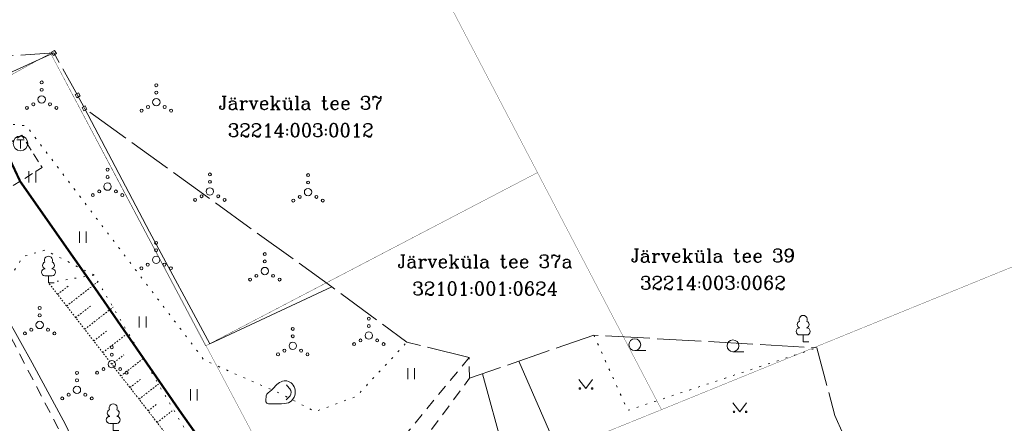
# Model space of a CAD drawing. Header units: metres. Extents: x 685671 to 686635, y 6588408 to 6589199.
# Tile 8 of 34: x 685771 to 685838, y 6588817 to 6588844. Entities that reach past the tile are written whole.
import ezdxf
from ezdxf.enums import TextEntityAlignment as Align

# ---------------------------------------------------------------- set-up
doc = ezdxf.new("R2010")
doc.units = ezdxf.units.M
for name, pattern in [('Kohtla-Järve PPA ühishoone G20$0$ASFBET', [2.5, 1.5, -1]), ('Kohtla-Järve PPA ühishoone G20$0$KATASTRIPIIR', [7, 4, -1, 1, -1]), ('Kohtla-Järve PPA ühishoone G20$0$KOLVIK', [1.25, 0.25, -1]), ('Kohtla-Järve PPA ühishoone G20$0$KONTUUR', [1.85, 1.25, -0.6]), ('Kohtla-Järve PPA ühishoone G20$0$NOLVAALL', [1.2, 0.2, -1]), ('Kohtla-Järve PPA ühishoone G20$0$NOLVAKRIIPS', [0.02001, 0.01, -1e-05, 0.01]), ('Kohtla-Järve PPA ühishoone G20$0$NOLVAPEAL', [0.02001, 0.01, -1e-05, 0.01]), ('Kohtla-Järve PPA ühishoone G20$0$TOOPIIR', [7, 6, -1])]:
    doc.linetypes.add(name, pattern=pattern)
for name, color, linetype, lineweight in [('Kohtla-Järve PPA ühishoone G20$0$AED', 250, 'Continuous', 13), ('Kohtla-Järve PPA ühishoone G20$0$HALJASTUS', 250, 'Continuous', 13), ('Kohtla-Järve PPA ühishoone G20$0$KPKAABEL', 250, 'Continuous', 13), ('Kohtla-Järve PPA ühishoone G20$0$PIIR', 224, 'Continuous', 13), ('Kohtla-Järve PPA ühishoone G20$0$PUU', 250, 'Continuous', 13), ('Kohtla-Järve PPA ühishoone G20$0$RELJEEF', 250, 'Continuous', 13), ('Kohtla-Järve PPA ühishoone G20$0$SITRASS', 250, 'Continuous', 13), ('Kohtla-Järve PPA ühishoone G20$0$TEE', 250, 'Continuous', 13), ('Kohtla-Järve PPA ühishoone G20$0$TKAEV', 250, 'Continuous', 13), ('Kohtla-Järve PPA ühishoone G20$0$TTRASS', 250, 'Continuous', 13), ('Kohtla-Järve PPA ühishoone G20$0$VTRASS', 250, 'Continuous', 13)]:
    doc.layers.add(name, color=color, linetype=linetype, lineweight=lineweight)
doc.layers.add('Kohtla-Järve PPA ühishoone G20$0$MOOTPIIR', color=250, linetype='Continuous', lineweight=13, plot=False)
doc.styles.add('Kohtla-Järve PPA ühishoone G20$0$romanc', font='romanc.shx')
doc.styles.add('Kohtla-Järve PPA ühishoone G20$0$romans', font='romans.shx')
doc.linetypes.add('Kohtla-Järve PPA ühishoone G20$0$-2T-', pattern='A,10,-1.5,["2T",Kohtla-Järve PPA ühishoone G20$0$romans,S=1.4,R=0,X=-1.4,Y=-0.7],-1.5,10,-3', length=26)
doc.linetypes.add('Kohtla-Järve PPA ühishoone G20$0$-V-', pattern='A,10,-1.5,["V",Kohtla-Järve PPA ühishoone G20$0$romans,S=1.4,R=0,X=-0.7,Y=-0.7],-1.5,10,-3', length=26)
doc.linetypes.add('Kohtla-Järve PPA ühishoone G20$0$EP_KBL', pattern='A,8,-2,[138,mkm.shx,S=1,R=0,X=0,Y=0],1,[138,mkm.shx,S=1,R=0,X=0,Y=0],4,[138,mkm.shx,S=1,R=180,X=0,Y=0],1,[138,mkm.shx,S=1,R=180,X=0,Y=0],-2', length=18)
doc.linetypes.add('Kohtla-Järve PPA ühishoone G20$0$SI_KBL', pattern='A,8,-2,4,[132,mkm.shx,S=0.5,R=0,X=0,Y=0],4,-2', length=20)
doc.linetypes.add('Kohtla-Järve PPA ühishoone G20$0$VO_AED', pattern='A,2.5,[135,mkm.shx,S=0.6,R=0,X=0,Y=0],5,[135,mkm.shx,S=0.6,R=180,X=0,Y=0],2.5', length=10)

# ---------------------------------------------------------------- blocks, each defined once
blk = doc.blocks.new('Kohtla-Järve PPA ühishoone G20$0$VARPOS')
at = {"layer": 'Kohtla-Järve PPA ühishoone G20$0$AED', "linetype": 'Continuous'}
for p, q in [((-0.25, 0.25), (-0.25, -0.25)), ((-0.25, 0.25), (0.25, 0.25)), ((0.25, 0.25), (0.25, -0.25)), ((-0.25, -0.25), (0.25, -0.25))]:
    blk.add_line(p, q, dxfattribs=at)
blk = doc.blocks.new('Kohtla-Järve PPA ühishoone G20$0$LEHTP1')
at = {"layer": 'Kohtla-Järve PPA ühishoone G20$0$PUU', "linetype": 'Continuous'}
for p, q in [((0.48, 0.95), (-0.48, 0.95)), ((0, 0), (0, 0.95)), ((0.76, 0), (0, 0))]:
    blk.add_line(p, q, dxfattribs=at)
for centre, radius, start, end in [((-0.34, 2.35), 0.465, 109.0217, 253.1415), ((0, 3.04), 0.554, 332.5799, 207.4201), ((0.34, 2.35), 0.465, 286.8508, 70.9859), ((-0.47, 1.42), 0.475, 90.0016, 269.3953), ((0.47, 1.42), 0.475, 270.6047, 89.9984)]:
    blk.add_arc(centre, radius, start, end, dxfattribs=at)
blk = doc.blocks.new('Kohtla-Järve PPA ühishoone G20$0$KIVISU')
at = {"color": 0, "linetype": 'Continuous'}
for points, knots in [([(-2.05, -1.07), (-2.04, -0.8), (-2.04, -0.54), (-2.01, -0.27), (-1.97, 0.08), (-1.53, 0.24), (-1.29, 0.49), (-1.04, 0.75), (-0.8, 1), (-0.55, 1.26), (-0.34, 1.48), (-0.05, 1.63), (0.23, 1.74), (0.47, 1.83), (0.76, 1.79), (1.01, 1.68), (1.27, 1.57), (1.49, 1.44), (1.67, 1.18), (1.88, 0.88), (1.94, 0.57), (1.94, 0.27), (1.94, -0.06), (1.88, -0.38), (1.63, -0.71), (1.38, -1.04), (1.1, -1.21), (0.75, -1.27), (0.31, -1.34), (-0.13, -1.36), (-0.57, -1.37), (-0.91, -1.38), (-1.25, -1.37), (-1.59, -1.35), (-1.72, -1.34), (-1.9, -1.33), (-1.97, -1.21), (-2, -1.16), (-2.02, -1.12), (-2.05, -1.07)], [0, 0, 0, 0, 0.070434, 0.070434, 0.070434, 0.162491, 0.162491, 0.162491, 0.256397, 0.256397, 0.256397, 0.336931, 0.336931, 0.336931, 0.405721, 0.405721, 0.405721, 0.47853, 0.47853, 0.47853, 0.561997, 0.561997, 0.561997, 0.652379, 0.652379, 0.652379, 0.744099, 0.744099, 0.744099, 0.860503, 0.860503, 0.860503, 0.950211, 0.950211, 0.950211, 0.985821, 0.985821, 0.985821, 1, 1, 1, 1]), ([(0.73, 1.24), (0.88, 1.06), (1.04, 0.88), (1.2, 0.7), (1.41, 0.45), (1.46, -0.03), (1.24, -0.27), (1.07, -0.46), (0.89, -0.64), (0.72, -0.83)], [0, 0, 0, 0, 0.292091, 0.292091, 0.292091, 0.688198, 0.688198, 0.688198, 1, 1, 1, 1])]:
    blk.add_open_spline(points, degree=3, knots=knots, dxfattribs=at)
blk = doc.blocks.new('Kohtla-Järve PPA ühishoone G20$0$VQSA')
at = {"color": 0, "linetype": 'Continuous'}
for centre, radius in [((0, 2.3), 0.2), ((0, 1.3), 0.2), ((0, 0), 0.5), ((-2, -1.15), 0.2), ((-1.13, -0.65), 0.2), ((1.13, -0.65), 0.2), ((2, -1.15), 0.2)]:
    blk.add_circle(centre, radius, dxfattribs=at)
blk = doc.blocks.new('Kohtla-Järve PPA ühishoone G20$0$HARVIK')
at = {"color": 0, "linetype": 'Continuous'}
blk.add_line((0, -0.8), (1.5, -0.8), dxfattribs=at)
at = {"color": 0}
blk.add_circle((0, 0), 0.8, dxfattribs=at)
blk = doc.blocks.new('Kohtla-Järve PPA ühishoone G20$0$MURU')
at = {"color": 0, "linetype": 'Continuous'}
for p, q in [((-0.93, 1.21), (0, 0)), ((0, 0), (0.89, 1.21))]:
    blk.add_line(p, q, dxfattribs=at)
for centre in [(-0.8, 0), (0.86, 0)]:
    blk.add_ellipse(centre, major_axis=(0.0778, 0.0778), ratio=1, start_param=5.497787, end_param=11.780972, dxfattribs=at)
blk = doc.blocks.new('Kohtla-Järve PPA ühishoone G20$0$HEIN')
at = {"color": 0, "linetype": 'Continuous'}
for p, q in [((-0.46, 0.76), (-0.46, -0.76)), ((0.46, 0.76), (0.46, -0.76))]:
    blk.add_line(p, q, dxfattribs=at)
blk = doc.blocks.new('Kohtla-Järve PPA ühishoone G20$0$SOKAEV')
at = {"color": 0}
for p, q in [((-0.5, 0.5), (0.5, 0.5)), ((0, -0.7), (0, 0.5))]:
    blk.add_line(p, q, dxfattribs=at)
blk.add_circle((0, 0), 1, dxfattribs=at)
blk = doc.blocks.new('Kohtla-Järve PPA ühishoone G20')
at = {"layer": 'Kohtla-Järve PPA ühishoone G20$0$AED', "linetype": 'Kohtla-Järve PPA ühishoone G20$0$VO_AED', "ltscale": 0.5, "flags": 128}
for points in [[(685766.495, 6588838.774), (685773.312, 6588841.865)], [(685775.39, 6588838.109), (685779.79, 6588829.743), (685783.894, 6588822.145), (685792.17, 6588825.995)]]:
    blk.add_lwpolyline(points, dxfattribs=at)
at = {"layer": 'Kohtla-Järve PPA ühishoone G20$0$HALJASTUS', "linetype": 'Kohtla-Järve PPA ühishoone G20$0$KOLVIK', "ltscale": 0.5, "flags": 128}
for points in [[(685764.032, 6588835.232), (685769.115, 6588837.156), (685771.441, 6588836.924), (685783.51, 6588821.031), (685788.714, 6588818.751), (685791.037, 6588817.539), (685793.833, 6588818.586), (685797.26, 6588822.261)], [(685776.035, 6588826.802), (685772.721, 6588828.496), (685771.214, 6588828.055), (685769.223, 6588824.846)], [(685809.93, 6588822.734), (685812.228, 6588817.627), (685825.057, 6588821.873)]]:
    blk.add_lwpolyline(points, dxfattribs=at)
at = {"layer": 'Kohtla-Järve PPA ühishoone G20$0$KPKAABEL', "linetype": 'Kohtla-Järve PPA ühishoone G20$0$EP_KBL', "ltscale": 0.5, "flags": 128}
blk.add_lwpolyline([(685762.046, 6588840.037), (685763.848, 6588836.426), (685765.975, 6588832.179), (685770.074, 6588824.027), (685771.833, 6588820.857), (685774.099, 6588816.684), (685775.492, 6588813.747), (685778.441, 6588807.537), (685780.319, 6588803.585), (685784.235, 6588795.344), (685785.467, 6588792.746), (685787.183, 6588789.133), (685787.674, 6588788.026), (685788.949, 6588784.725), (685791.564, 6588777.963), (685796.166, 6588766.883), (685797.226, 6588764.198), (685799.843, 6588765.447), (685801.822, 6588762.869)], dxfattribs=at)
at = {"layer": 'Kohtla-Järve PPA ühishoone G20$0$MOOTPIIR', "linetype": 'Kohtla-Järve PPA ühishoone G20$0$TOOPIIR', "ltscale": 0.5, "flags": 128}
blk.add_lwpolyline([(685869.387, 6588820.364), (685868.831, 6588821.407), (685866.776, 6588823.614), (685865.449, 6588823.514), (685863.749, 6588824.914), (685861.795, 6588826.658), (685858.019, 6588836.884), (685869.267, 6588843.804), (685869.401, 6588843.842), (685872.578, 6588845.593), (685872.674, 6588845.666), (685872.79, 6588845.768), (685874.124, 6588846.426), (685895.253, 6588852.394), (685895.422, 6588851.015), (685895.818, 6588849.474), (685900.774, 6588844.027), (685897.979, 6588839.453), (685898.784, 6588837.586), (685898.854, 6588837.344), (685900.965, 6588833.677), (685963.689, 6588860.242), (686030.151, 6588728.663), (685913.004, 6588656.897), (685845.278, 6588745.253), (685845.259, 6588745.258), (685841.645, 6588746.305), (685838.558, 6588746.347), (685822.052, 6588746.971), (685821.395, 6588747.095), (685815.914, 6588744.024), (685806.514, 6588743.018), (685795.746, 6588740.152), (685789.77, 6588738.35), (685788.184, 6588739.028), (685784.861, 6588745.529), (685780.661, 6588747.743), (685775.595, 6588745.082), (685775.032, 6588745.722), (685769.911, 6588755.473), (685769.911, 6588755.473), (685773.577, 6588767.172), (685773.518, 6588767.304), (685769.33, 6588777.24), (685784.894, 6588784.731), (685786.098, 6588789.938), (685785.18, 6588791.624), (685772.316, 6588802.65), (685764.195, 6588811.626), (685762.419, 6588819.314), (685761.388, 6588821.621), (685758.472, 6588823.579), (685757.702, 6588825.208), (685751.163, 6588833.728), (685755.104, 6588837.066), (685757.838, 6588836.481), (685758.521, 6588836.763), (685761.806, 6588839.937), (685765.154, 6588841.336), (685773.312, 6588841.865), (685774.925, 6588838.994), (685775.39, 6588838.109), (685792.17, 6588825.995), (685797.26, 6588822.261), (685801.471, 6588821.205), (685801.506, 6588819.813), (685809.93, 6588822.734), (685825.057, 6588821.873), (685826.268, 6588817.281), (685828.045, 6588813.403), (685829.301, 6588810.975), (685829.581, 6588810.294), (685830.521, 6588808.632), (685830.717, 6588807.165), (685831.932, 6588804.695), (685832.024, 6588804.479)], close=True, dxfattribs=at)
at = {"layer": 'Kohtla-Järve PPA ühishoone G20$0$PIIR', "color": 1, "linetype": 'Kohtla-Järve PPA ühishoone G20$0$KATASTRIPIIR', "ltscale": 0.5, "const_width": 0.02, "flags": 128}
for points in [[(685735.07, 6588909.61), (685759.79, 6588863.02), (685784.2, 6588875.63), (685806.11, 6588833.75), (685814.52, 6588817.68), (685889.56, 6588848.2), (685837.07, 6588947.63), (685828.06, 6588964.77), (685824.94, 6588962.96), (685735.07, 6588909.61)], [(685716.77, 6588778.03), (685790.98, 6588808.16), (685783.54, 6588822.19), (685773.09, 6588841.84), (685769.03, 6588839.61), (685757.74, 6588861.63), (685759.92, 6588862.76), (685759.79, 6588863.02), (685735.07, 6588909.61), (685671.4, 6588867.65), (685683.47, 6588839.58), (685713.2, 6588786.83), (685716.77, 6588778.03)], [(685769.03, 6588839.6), (685773.09, 6588841.84), (685783.6, 6588822), (685806.11, 6588833.75), (685784.2, 6588875.63), (685759.79, 6588863.02), (685759.92, 6588862.76), (685757.74, 6588861.63), (685769.03, 6588839.6)], [(685783.63, 6588822.02), (685790.98, 6588808.16), (685814.52, 6588817.68), (685806.11, 6588833.75), (685783.63, 6588822.02)]]:
    blk.add_lwpolyline(points, close=True, dxfattribs=at)
blk.add_lwpolyline([(685716.77, 6588778.03), (685738.6, 6588745.29), (685802.47, 6588772.1), (685804.91, 6588767.09), (685835.53, 6588780.71), (685915.31, 6588816.21), (685960.71, 6588836.42), (686035.3, 6588866.66), (686082.42, 6588884.69), (686148.48, 6588896.21), (686183.88, 6588895.46), (686240.01, 6588901.9), (686274.8, 6588910.49), (686271.24, 6588941.96), (686238.78, 6588948.4), (686130.81, 6588924.43), (686104.96, 6588925.39), (686039.54, 6588902.75), (686019.81, 6588895.45), (686016.25, 6588904.34), (686012.28, 6588908.21), (686004.31, 6588910.86), (685980.69, 6588900.73), (685976.21, 6588892.56), (685976.32, 6588887.19), (685977.59, 6588884.03), (685959.72, 6588876.63), (685889.56, 6588848.2), (685814.52, 6588817.68), (685790.98, 6588808.16), (685716.77, 6588778.03)], dxfattribs=at)
blk.add_lwpolyline([(685716.77, 6588778.03), (685738.6, 6588745.29), (685802.47, 6588772.1), (685804.91, 6588767.09), (685835.53, 6588780.71), (685915.31, 6588816.21), (685960.71, 6588836.42), (686035.3, 6588866.66), (686082.42, 6588884.69), (686148.48, 6588896.21), (686183.88, 6588895.46), (686240.01, 6588901.9), (686274.8, 6588910.49), (686271.24, 6588941.96), (686238.78, 6588948.4), (686130.81, 6588924.43), (686104.96, 6588925.39), (686039.54, 6588902.75), (686019.81, 6588895.45), (686016.25, 6588904.34), (686012.28, 6588908.21), (686004.31, 6588910.86), (685980.69, 6588900.73), (685976.21, 6588892.56), (685976.32, 6588887.19), (685977.59, 6588884.03), (685959.72, 6588876.63), (685889.56, 6588848.2), (685814.52, 6588817.68), (685790.98, 6588808.16), (685716.77, 6588778.03)], dxfattribs=at)
at = {"layer": 'Kohtla-Järve PPA ühishoone G20$0$RELJEEF', "linetype": 'Kohtla-Järve PPA ühishoone G20$0$NOLVAKRIIPS', "ltscale": 0.5}
for p, q in [((685773.562, 6588825.494), (685774.294, 6588826.064)), ((685774.175, 6588824.705), (685776.299, 6588826.355)), ((685774.789, 6588823.915), (685775.8, 6588824.701)), ((685775.403, 6588823.126), (685777.325, 6588824.62)), ((685776.016, 6588822.336), (685776.927, 6588823.044)), ((685776.63, 6588821.547), (685778.351, 6588822.884)), ((685777.244, 6588820.757), (685778.054, 6588821.387)), ((685777.857, 6588819.968), (685779.376, 6588821.148)), ((685778.471, 6588819.178), (685779.18, 6588819.729)), ((685779.085, 6588818.389), (685780.402, 6588819.412)), ((685779.699, 6588817.599), (685780.307, 6588818.072)), ((685780.312, 6588816.809), (685781.428, 6588817.677))]:
    blk.add_line(p, q, dxfattribs=at)
at = {"layer": 'Kohtla-Järve PPA ühishoone G20$0$RELJEEF', "linetype": 'Kohtla-Järve PPA ühishoone G20$0$NOLVAALL', "ltscale": 0.5, "flags": 128}
blk.add_lwpolyline([(685772.948, 6588826.284), (685776.035, 6588826.802), (685784.092, 6588813.169), (685786.133, 6588807.993)], dxfattribs=at)
at = {"layer": 'Kohtla-Järve PPA ühishoone G20$0$RELJEEF', "linetype": 'Kohtla-Järve PPA ühishoone G20$0$NOLVAPEAL', "ltscale": 0.5, "flags": 128}
blk.add_lwpolyline([(685786.133, 6588807.993), (685783.451, 6588812.771), (685772.948, 6588826.284)], dxfattribs=at)
at = {"layer": 'Kohtla-Järve PPA ühishoone G20$0$SITRASS', "linetype": 'Kohtla-Järve PPA ühishoone G20$0$SI_KBL', "ltscale": 0.5, "flags": 128}
blk.add_lwpolyline([(685806.745, 6588805.692), (685805.222, 6588809.71), (685802.379, 6588820.116)], dxfattribs=at)
at = {"layer": 'Kohtla-Järve PPA ühishoone G20$0$TEE', "linetype": 'Kohtla-Järve PPA ühishoone G20$0$ASFBET', "ltscale": 0.5, "flags": 128}
for points in [[(685829.581, 6588810.294), (685824.017, 6588807.985), (685815.078, 6588804.135), (685808.88, 6588801.595), (685793.589, 6588795.377), (685791.127, 6588795.407), (685786.292, 6588800.846), (685785.206, 6588801.959), (685778.597, 6588809.79), (685773.609, 6588816.415), (685766.154, 6588830.747), (685761.806, 6588839.937)], [(685801.471, 6588821.205), (685793.731, 6588811.84), (685789.865, 6588807.329), (685785.206, 6588801.959)], [(685786.292, 6588800.846), (685790.862, 6588806.121), (685794.785, 6588810.752), (685801.506, 6588819.813)]]:
    blk.add_lwpolyline(points, dxfattribs=at)
at = {"layer": 'Kohtla-Järve PPA ühishoone G20$0$TTRASS', "linetype": 'Kohtla-Järve PPA ühishoone G20$0$-2T-', "ltscale": 0.5, "const_width": 0.15, "flags": 128}
blk.add_lwpolyline([(685766.479, 6588841.422), (685770.09, 6588835.15), (685771.03, 6588833.15), (685776.3, 6588825.63), (685781.93, 6588817.48), (685789.56, 6588806.73), (685794.83, 6588798.39), (685811.66, 6588773.62)], dxfattribs=at)
at = {"layer": 'Kohtla-Järve PPA ühishoone G20$0$TTRASS', "linetype": 'Kohtla-Järve PPA ühishoone G20$0$KONTUUR', "ltscale": 0.5, "flags": 128}
blk.add_lwpolyline([(685768.232, 6588834.451), (685769.6, 6588832.27), (685772.511, 6588834.095), (685771.143, 6588836.276), (685768.232, 6588834.451)], dxfattribs=at)
at = {"layer": 'Kohtla-Järve PPA ühishoone G20$0$VTRASS', "linetype": 'Kohtla-Järve PPA ühishoone G20$0$-V-', "ltscale": 0.5, "flags": 128}
blk.add_lwpolyline([(685804.843, 6588820.97), (685810.564, 6588807.863), (685811.024, 6588806.087)], dxfattribs=at)
at = {"layer": 'Kohtla-Järve PPA ühishoone G20$0$AED', "ltscale": 0.5}
for p, xscale, yscale, zscale, rotation in [((685773.312, 6588841.865), 0.5, 0.5, 0.5, 298.5702509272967), ((685774.925, 6588838.994), 0.4999999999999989, 0.4999999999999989, 0.4999999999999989, 298.5800994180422), ((685775.39, 6588838.109), 0.5, 0.5, 0.5, 297.7159457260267)]:
    blk.add_blockref('Kohtla-Järve PPA ühishoone G20$0$VARPOS', p, dxfattribs=dict(at, xscale=xscale, yscale=yscale, zscale=zscale, rotation=rotation))
at = {"layer": 'Kohtla-Järve PPA ühishoone G20$0$HALJASTUS', "ltscale": 0.5, "xscale": 0.5, "yscale": 0.5, "zscale": 0.5}
for name, p in [('Kohtla-Järve PPA ühishoone G20$0$VQSA', (685772.486, 6588838.709)), ('Kohtla-Järve PPA ühishoone G20$0$VQSA', (685780.262, 6588838.522)), ('Kohtla-Järve PPA ühishoone G20$0$VQSA', (685776.956, 6588832.799)), ('Kohtla-Järve PPA ühishoone G20$0$VQSA', (685783.893, 6588832.473)), ('Kohtla-Järve PPA ühishoone G20$0$VQSA', (685790.551, 6588832.427)), ('Kohtla-Järve PPA ühishoone G20$0$VQSA', (685780.248, 6588827.835)), ('Kohtla-Järve PPA ühishoone G20$0$VQSA', (685787.618, 6588827.075)), ('Kohtla-Järve PPA ühishoone G20$0$VQSA', (685772.35, 6588823.421)), ('Kohtla-Järve PPA ühishoone G20$0$VQSA', (685794.673, 6588822.7)), ('Kohtla-Järve PPA ühishoone G20$0$VQSA', (685789.514, 6588822.004)), ('Kohtla-Järve PPA ühishoone G20$0$VQSA', (685777.244, 6588820.757)), ('Kohtla-Järve PPA ühishoone G20$0$HARVIK', (685812.711, 6588822.083)), ('Kohtla-Järve PPA ühishoone G20$0$HARVIK', (685819.363, 6588822.007)), ('Kohtla-Järve PPA ühishoone G20$0$VQSA', (685774.88, 6588819.018))]:
    blk.add_blockref(name, p, dxfattribs=at)
at = {"layer": 'Kohtla-Järve PPA ühishoone G20$0$HALJASTUS', "linetype": 'Continuous', "xscale": 0.5, "yscale": 0.5, "zscale": 0.5}
for name, p in [('Kohtla-Järve PPA ühishoone G20$0$HEIN', (685771.853, 6588833.467)), ('Kohtla-Järve PPA ühishoone G20$0$HEIN', (685775.282, 6588829.375)), ('Kohtla-Järve PPA ühishoone G20$0$HEIN', (685779.337, 6588823.625)), ('Kohtla-Järve PPA ühishoone G20$0$HEIN', (685797.547, 6588820.123)), ('Kohtla-Järve PPA ühishoone G20$0$MURU', (685809.385, 6588819.114)), ('Kohtla-Järve PPA ühishoone G20$0$HEIN', (685782.802, 6588818.685)), ('Kohtla-Järve PPA ühishoone G20$0$MURU', (685819.832, 6588817.533))]:
    blk.add_blockref(name, p, dxfattribs=at)
at = {"layer": 'Kohtla-Järve PPA ühishoone G20$0$PUU', "ltscale": 0.5, "xscale": 0.5, "yscale": 0.5, "zscale": 0.5}
for p in [(685772.948, 6588826.284), (685824.127, 6588822.271), (685777.34, 6588816.278)]:
    blk.add_blockref('Kohtla-Järve PPA ühishoone G20$0$LEHTP1', p, dxfattribs=at)
at = {"layer": 'Kohtla-Järve PPA ühishoone G20$0$RELJEEF', "ltscale": 0.5, "xscale": 0.5, "yscale": 0.5, "zscale": 0.5}
blk.add_blockref('Kohtla-Järve PPA ühishoone G20$0$KIVISU', (685788.714, 6588818.751), dxfattribs=at)
at = {"layer": 'Kohtla-Järve PPA ühishoone G20$0$TKAEV', "ltscale": 0.5, "xscale": 0.5, "yscale": 0.5, "zscale": 0.5}
blk.add_blockref('Kohtla-Järve PPA ühishoone G20$0$SOKAEV', (685771.053, 6588835.727), dxfattribs=at)
at = {"layer": 'Kohtla-Järve PPA ühishoone G20$0$PIIR', "color": 73, "ltscale": 0.5, "style": 'Kohtla-Järve PPA ühishoone G20$0$romanc'}
for s, p in [('Järveküla tee 37', (685790.056, 6588838.47)), ('32214:003:0012', (685790.056, 6588836.62)), ('Järveküla tee 37a', (685802.561, 6588827.735)), ('32101:001:0624', (685802.561, 6588825.885))]:
    blk.add_text(s, height=0.9, dxfattribs=at).set_placement(p, align=Align.MIDDLE)
at = {"layer": 'Kohtla-Järve PPA ühishoone G20$0$PIIR', "color": 240, "ltscale": 0.5, "style": 'Kohtla-Järve PPA ühishoone G20$0$romanc'}
for s, p in [('Järveküla tee 39', (685818.007, 6588828.122)), ('32214:003:0062', (685818.007, 6588826.272))]:
    blk.add_text(s, height=0.9, dxfattribs=at).set_placement(p, align=Align.MIDDLE)

msp = doc.modelspace()

# ---------------------------------------------------------------- block references
at = {"color": 251, "true_color": 0x636466}
msp.add_blockref('Kohtla-Järve PPA ühishoone G20', (0, 0), dxfattribs=at)

doc.saveas('drawing.dxf')
